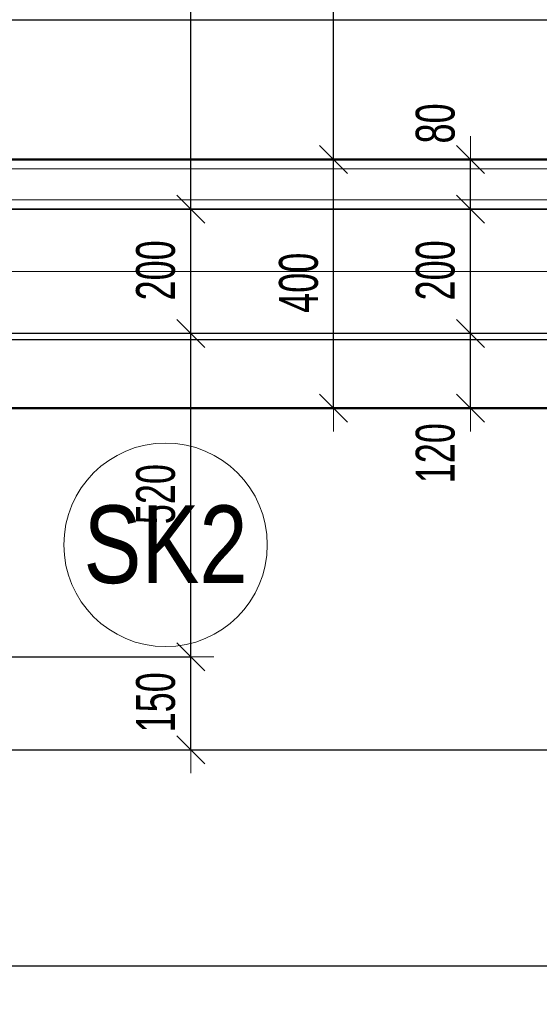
# Model space of a CAD drawing. Header units: millimetres. Extents: x -6145 to 8557, y -96590 to -75675.
# Tile 20 of 29: x 4398 to 5234, y -84709 to -83125. Entities that reach past the tile are written whole.
import ezdxf

# ---------------------------------------------------------------- set-up
doc = ezdxf.new("R2010")
doc.units = ezdxf.units.MM
doc.header["$PDMODE"] = 65
doc.layers.add('XR$1$VSTUPNÍ SCHODIŠTĚ - ZÁKLADY_1', color=7, linetype='Continuous', lineweight=25)
doc.layers.add('XR$2$VSTUPNÍ SCHODY - PUDORYS_1', color=7, linetype='Continuous', lineweight=25)
doc.styles.add('ARIAL', font='ARIAL.TTF')
doc.styles.add('ARIALNARROW', font='ARIALN.TTF')
doc.dimstyles.new('DIMSTYLE_12', dxfattribs={"dimtxt": 100, "dimasz": 150, "dimexe": 0, "dimexo": 0, "dimgap": 50, "dimtad": 2, "dimdec": 0, "dimrnd": 1, "dimzin": 12, "dimdsep": 46, "dimtxsty": 'ARIALNARROW', "dimblk1": 'ALL_ML_STRICH', "dimblk2": 'ALL_ML_STRICH', "dimsah": 1, "dimcen": 0, "dimclrd": 6, "dimclre": 6, "dimclrt": 6, "dimadec": 0, "dimazin": 0, "dimtfac": 1, "dimtdec": 0, "dimtix": 1, "dimtmove": 2, "dimatfit": 3, "dimfxl": 0, "dimtzin": 0, "dimlwd": 0, "dimlwe": 13, "dimarcsym": 0})
doc.dimstyles.new('DIMSTYLE_3', dxfattribs={"dimtxt": 62.5, "dimasz": 75, "dimexe": 0, "dimexo": 0, "dimgap": 31.25, "dimtad": 2, "dimdec": 0, "dimrnd": 5, "dimzin": 12, "dimdsep": 46, "dimtxsty": 'ARIALNARROW', "dimblk1": 'ALL_ML_STRICH', "dimblk2": 'ALL_ML_STRICH', "dimsah": 1, "dimcen": 0, "dimclrd": 6, "dimclre": 6, "dimclrt": 6, "dimadec": 0, "dimazin": 0, "dimtfac": 1, "dimtdec": 0, "dimtix": 1, "dimtmove": 2, "dimatfit": 3, "dimfxl": 0, "dimtzin": 0, "dimlwd": 0, "dimlwe": 13, "dimarcsym": 0})
doc.dimstyles.new('DIMSTYLE_5', dxfattribs={"dimtxt": 62.5, "dimasz": 75, "dimexe": 0, "dimexo": 0, "dimgap": 31.25, "dimtad": 2, "dimdec": 0, "dimrnd": 5, "dimzin": 12, "dimdsep": 46, "dimtxsty": 'ARIALNARROW', "dimblk1": 'ALL_ML_STRICH', "dimblk2": 'ALL_ML_STRICH', "dimsah": 1, "dimcen": 0, "dimclrd": 6, "dimclre": 6, "dimclrt": 6, "dimadec": 0, "dimazin": 0, "dimtfac": 1, "dimtdec": 0, "dimtix": 1, "dimtmove": 2, "dimatfit": 3, "dimfxl": 0, "dimtvp": 1.2, "dimtzin": 0, "dimlwd": 0, "dimlwe": 13, "dimarcsym": 0})
doc.dimstyles.new('DIMSTYLE_8', dxfattribs={"dimtxt": 100, "dimasz": 150, "dimexe": 0, "dimexo": 0, "dimgap": 50, "dimtad": 2, "dimdec": 0, "dimrnd": 5, "dimzin": 12, "dimdsep": 46, "dimtxsty": 'ARIALNARROW', "dimblk1": 'ALL_ML_STRICH', "dimblk2": 'ALL_ML_STRICH', "dimsah": 1, "dimcen": 0, "dimclrd": 6, "dimclre": 6, "dimclrt": 6, "dimadec": 0, "dimazin": 0, "dimtfac": 1, "dimtdec": 0, "dimtix": 1, "dimtmove": 2, "dimatfit": 3, "dimfxl": 0, "dimtzin": 0, "dimlwd": 0, "dimlwe": 18, "dimarcsym": 0})

# ---------------------------------------------------------------- blocks, each defined once
blk = doc.blocks.new('ALL_ML_STRICH')
at = {"color": 0, "linetype": 'ByBlock', "lineweight": -2}
for p, q in [((0, -0.5), (0, 0.5)), ((-0.3, -0.3), (0.3, 0.3)), ((-1, 0), (0.5, 0))]:
    blk.add_line(p, q, dxfattribs=at)
blk = doc.blocks.new('*D48')
at = {"layer": 'DEFPOINTS', "color": 6, "linetype": 'Continuous', "lineweight": 13}
for p in [(5120.1, -83629.4), (5122.8, -83749.4), (5129.6, -83749.4)]:
    blk.add_point(p, dxfattribs=at)
at = {"layer": 'XR$1$VSTUPNÍ SCHODIŠTĚ - ZÁKLADY_1', "color": 6, "linetype": 'Continuous', "lineweight": -2}
for p, q in [((5122.8, -83629.4), (5122.8, -83629.4)), ((5122.8, -83749.4), (5122.8, -83629.4)), ((5122.8, -83749.4), (5122.8, -83749.4))]:
    blk.add_line(p, q, dxfattribs=at)
at = {"layer": 'XR$1$VSTUPNÍ SCHODIŠTĚ - ZÁKLADY_1', "color": 6, "linetype": 'Continuous', "lineweight": 13, "xscale": 75, "yscale": 75, "zscale": 75}
for p, rotation in [((5122.8, -83629.4), 90), ((5122.8, -83749.4), 270)]:
    blk.add_blockref('ALL_ML_STRICH', p, dxfattribs=dict(at, rotation=rotation))
at = {"layer": 'XR$1$VSTUPNÍ SCHODIŠTĚ - ZÁKLADY_1', "color": 6, "linetype": 'Continuous', "lineweight": 13, "insert": (5066.6, -83822), "char_height": 62.5, "width": 152.143, "attachment_point": 5, "rotation": 90, "style": 'ARIALNARROW'}
blk.add_mtext('\\W0.81;\\A1;{120}', dxfattribs=at)
blk = doc.blocks.new('*D49')
at = {"layer": 'DEFPOINTS', "color": 6, "linetype": 'Continuous', "lineweight": 13}
for p in [(5120.1, -83429.4), (5120.1, -83629.4), (5122.8, -83629.4)]:
    blk.add_point(p, dxfattribs=at)
at = {"layer": 'XR$1$VSTUPNÍ SCHODIŠTĚ - ZÁKLADY_1', "color": 6, "linetype": 'Continuous', "lineweight": -2}
for p, q in [((5122.8, -83429.4), (5122.8, -83429.4)), ((5122.8, -83629.4), (5122.8, -83429.4)), ((5122.8, -83629.4), (5122.8, -83629.4))]:
    blk.add_line(p, q, dxfattribs=at)
at = {"layer": 'XR$1$VSTUPNÍ SCHODIŠTĚ - ZÁKLADY_1', "color": 6, "linetype": 'Continuous', "lineweight": 13, "xscale": 75, "yscale": 75, "zscale": 75}
for p, rotation in [((5122.8, -83429.4), 90), ((5122.8, -83629.4), 270)]:
    blk.add_blockref('ALL_ML_STRICH', p, dxfattribs=dict(at, rotation=rotation))
at = {"layer": 'XR$1$VSTUPNÍ SCHODIŠTĚ - ZÁKLADY_1', "color": 6, "linetype": 'Continuous', "lineweight": 13, "insert": (5066.6, -83527.8), "char_height": 62.5, "width": 152.143, "attachment_point": 5, "rotation": 90, "style": 'ARIALNARROW'}
blk.add_mtext('\\W0.81;\\A1;{200}', dxfattribs=at)
blk = doc.blocks.new('*D50')
at = {"layer": 'DEFPOINTS', "color": 6, "linetype": 'Continuous', "lineweight": 13}
for p in [(5128, -83349.4), (5120.1, -83429.4), (5122.8, -83429.4)]:
    blk.add_point(p, dxfattribs=at)
at = {"layer": 'XR$1$VSTUPNÍ SCHODIŠTĚ - ZÁKLADY_1', "color": 6, "linetype": 'Continuous', "lineweight": -2}
for p, q in [((5122.8, -83349.4), (5122.8, -83349.4)), ((5122.8, -83429.4), (5122.8, -83349.4)), ((5122.8, -83429.4), (5122.8, -83429.4))]:
    blk.add_line(p, q, dxfattribs=at)
at = {"layer": 'XR$1$VSTUPNÍ SCHODIŠTĚ - ZÁKLADY_1', "color": 6, "linetype": 'Continuous', "lineweight": 13, "xscale": 75, "yscale": 75, "zscale": 75}
for p, rotation in [((5122.8, -83349.4), 90), ((5122.8, -83429.4), 270)]:
    blk.add_blockref('ALL_ML_STRICH', p, dxfattribs=dict(at, rotation=rotation))
at = {"layer": 'XR$1$VSTUPNÍ SCHODIŠTĚ - ZÁKLADY_1', "color": 6, "linetype": 'Continuous', "lineweight": 13, "insert": (5066.6, -83291.4), "char_height": 62.5, "width": 101.429, "attachment_point": 5, "rotation": 90, "style": 'ARIALNARROW'}
blk.add_mtext('\\W0.81;\\A1;{80}', dxfattribs=at)
blk = doc.blocks.new('*D60')
at = {"layer": 'DEFPOINTS', "color": 6, "linetype": 'Continuous', "lineweight": 13}
for p in [(4661.2, -83349.4), (4902.8, -83749.4), (4902.8, -83749.4)]:
    blk.add_point(p, dxfattribs=at)
at = {"layer": 'XR$1$VSTUPNÍ SCHODIŠTĚ - ZÁKLADY_1', "color": 6, "linetype": 'Continuous', "lineweight": -2}
for p, q in [((4902.8, -83349.4), (4902.8, -83349.4)), ((4902.8, -83749.4), (4902.8, -83349.4)), ((4902.8, -83749.4), (4902.8, -83749.4))]:
    blk.add_line(p, q, dxfattribs=at)
at = {"layer": 'XR$1$VSTUPNÍ SCHODIŠTĚ - ZÁKLADY_1', "color": 6, "linetype": 'Continuous', "lineweight": 13, "xscale": 75, "yscale": 75, "zscale": 75}
for p, rotation in [((4902.8, -83349.4), 90), ((4902.8, -83749.4), 270)]:
    blk.add_blockref('ALL_ML_STRICH', p, dxfattribs=dict(at, rotation=rotation))
at = {"layer": 'XR$1$VSTUPNÍ SCHODIŠTĚ - ZÁKLADY_1', "color": 6, "linetype": 'Continuous', "lineweight": 13, "insert": (4846.6, -83547.8), "char_height": 62.5, "width": 152.143, "attachment_point": 5, "rotation": 90, "style": 'ARIALNARROW'}
blk.add_mtext('\\W0.81;\\A1;{400}', dxfattribs=at)
blk = doc.blocks.new('*D61')
at = {"layer": 'DEFPOINTS', "color": 6, "linetype": 'Continuous', "lineweight": 13}
for p in [(4666, -82129.7), (4661.2, -83349.4), (4902.8, -83349.4)]:
    blk.add_point(p, dxfattribs=at)
at = {"layer": 'XR$1$VSTUPNÍ SCHODIŠTĚ - ZÁKLADY_1', "color": 6, "linetype": 'Continuous', "lineweight": -2}
for p, q in [((4902.8, -82129.7), (4902.8, -82129.7)), ((4902.8, -83349.4), (4902.8, -82129.7)), ((4902.8, -83349.4), (4902.8, -83349.4))]:
    blk.add_line(p, q, dxfattribs=at)
at = {"layer": 'XR$1$VSTUPNÍ SCHODIŠTĚ - ZÁKLADY_1', "color": 6, "linetype": 'Continuous', "lineweight": 13, "xscale": 75, "yscale": 75, "zscale": 75}
for p, rotation in [((4902.8, -82129.7), 90), ((4902.8, -83349.4), 270)]:
    blk.add_blockref('ALL_ML_STRICH', p, dxfattribs=dict(at, rotation=rotation))
at = {"layer": 'XR$1$VSTUPNÍ SCHODIŠTĚ - ZÁKLADY_1', "color": 6, "linetype": 'Continuous', "lineweight": 13, "insert": (4846.6, -82765.2), "char_height": 62.5, "width": 202.857, "attachment_point": 5, "rotation": 90, "style": 'ARIALNARROW'}
blk.add_mtext('\\W0.81;\\A1;{1220}', dxfattribs=at)
blk = doc.blocks.new('*D67')
at = {"layer": 'DEFPOINTS', "color": 6, "linetype": 'Continuous', "lineweight": 13}
for p in [(6682.2, -83629.4), (3972.2, -84299.4), (3972.2, -84646.7)]:
    blk.add_point(p, dxfattribs=at)
at = {"layer": 'XR$1$VSTUPNÍ SCHODIŠTĚ - ZÁKLADY_1', "color": 6, "linetype": 'Continuous', "lineweight": -2}
for p, q in [((3972.2, -84414.8), (3972.2, -84646.7)), ((6682.2, -84479.1), (6682.2, -84646.7)), ((3972.2, -84646.7), (6682.2, -84646.7))]:
    blk.add_line(p, q, dxfattribs=at)
at = {"layer": 'XR$1$VSTUPNÍ SCHODIŠTĚ - ZÁKLADY_1', "color": 6, "linetype": 'Continuous', "lineweight": 13, "xscale": 75, "yscale": 75, "zscale": 75, "rotation": 180}
blk.add_blockref('ALL_ML_STRICH', (3972.2, -84646.7), dxfattribs=at)
at = {"layer": 'XR$1$VSTUPNÍ SCHODIŠTĚ - ZÁKLADY_1', "color": 6, "linetype": 'Continuous', "lineweight": 13, "xscale": 75, "yscale": 75, "zscale": 75}
blk.add_blockref('ALL_ML_STRICH', (6682.2, -84646.7), dxfattribs=at)
at = {"layer": 'XR$1$VSTUPNÍ SCHODIŠTĚ - ZÁKLADY_1', "color": 6, "linetype": 'Continuous', "lineweight": 13, "insert": (5326.5, -84590.4), "char_height": 62.5, "width": 202.857, "attachment_point": 5, "style": 'ARIALNARROW'}
blk.add_mtext('\\W0.81;\\A1;{2710}', dxfattribs=at)
blk = doc.blocks.new('*D70')
at = {"layer": 'DEFPOINTS', "color": 6, "linetype": 'Continuous', "lineweight": 13}
for p in [(6482.2, -83349.4), (4032.2, -84349.4), (4032.2, -84871.7)]:
    blk.add_point(p, dxfattribs=at)
at = {"layer": 'XR$1$VSTUPNÍ SCHODIŠTĚ - ZÁKLADY_1', "color": 6, "linetype": 'Continuous', "lineweight": -2}
for p, q in [((4032.2, -84716.7), (4032.2, -84871.7)), ((6482.2, -84736.4), (6482.2, -84871.7)), ((4032.2, -84871.7), (6482.2, -84871.7))]:
    blk.add_line(p, q, dxfattribs=at)
at = {"layer": 'XR$1$VSTUPNÍ SCHODIŠTĚ - ZÁKLADY_1', "color": 6, "linetype": 'Continuous', "lineweight": 13, "xscale": 75, "yscale": 75, "zscale": 75, "rotation": 180}
blk.add_blockref('ALL_ML_STRICH', (4032.2, -84871.7), dxfattribs=at)
at = {"layer": 'XR$1$VSTUPNÍ SCHODIŠTĚ - ZÁKLADY_1', "color": 6, "linetype": 'Continuous', "lineweight": 13, "xscale": 75, "yscale": 75, "zscale": 75}
blk.add_blockref('ALL_ML_STRICH', (6482.2, -84871.7), dxfattribs=at)
at = {"layer": 'XR$1$VSTUPNÍ SCHODIŠTĚ - ZÁKLADY_1', "color": 6, "linetype": 'Continuous', "lineweight": 13, "insert": (5256.5, -84815.4), "char_height": 62.5, "width": 202.857, "attachment_point": 5, "style": 'ARIALNARROW'}
blk.add_mtext('\\W0.81;\\A1;{2450}', dxfattribs=at)
blk = doc.blocks.new('*D72')
at = {"layer": 'DEFPOINTS', "color": 6, "linetype": 'Continuous', "lineweight": 13}
for p in [(1102.2, -82429.4), (6882.2, -83749.4), (1102.2, -85096.7)]:
    blk.add_point(p, dxfattribs=at)
at = {"layer": 'XR$1$VSTUPNÍ SCHODIŠTĚ - ZÁKLADY_1', "color": 6, "linetype": 'Continuous', "lineweight": -2}
for p, q in [((1102.2, -84954.8), (1102.2, -85096.7)), ((6882.2, -84954.8), (6882.2, -85096.7)), ((1102.2, -85096.7), (6882.2, -85096.7))]:
    blk.add_line(p, q, dxfattribs=at)
at = {"layer": 'XR$1$VSTUPNÍ SCHODIŠTĚ - ZÁKLADY_1', "color": 6, "linetype": 'Continuous', "lineweight": 13, "xscale": 75, "yscale": 75, "zscale": 75, "rotation": 180}
blk.add_blockref('ALL_ML_STRICH', (1102.2, -85096.7), dxfattribs=at)
at = {"layer": 'XR$1$VSTUPNÍ SCHODIŠTĚ - ZÁKLADY_1', "color": 6, "linetype": 'Continuous', "lineweight": 13, "xscale": 75, "yscale": 75, "zscale": 75}
blk.add_blockref('ALL_ML_STRICH', (6882.2, -85096.7), dxfattribs=at)
at = {"layer": 'XR$1$VSTUPNÍ SCHODIŠTĚ - ZÁKLADY_1', "color": 6, "linetype": 'Continuous', "lineweight": 13, "insert": (3991.5, -85040.4), "char_height": 62.5, "width": 202.857, "attachment_point": 5, "style": 'ARIALNARROW'}
blk.add_mtext('\\W0.81;\\A1;{5780}', dxfattribs=at)
blk = doc.blocks.new('*D83')
at = {"layer": 'DEFPOINTS', "color": 6, "linetype": 'Continuous', "lineweight": 13}
for p in [(3972.2, -84149.4), (3972.2, -84299.4), (4672.8, -84299.4)]:
    blk.add_point(p, dxfattribs=at)
at = {"layer": 'XR$1$VSTUPNÍ SCHODIŠTĚ - ZÁKLADY_1', "color": 6, "linetype": 'Continuous', "lineweight": -2}
for p, q in [((4181.8, -84149.4), (4672.8, -84149.4)), ((4672.8, -84299.4), (4672.8, -84149.4)), ((4181.8, -84299.4), (4672.8, -84299.4))]:
    blk.add_line(p, q, dxfattribs=at)
at = {"layer": 'XR$1$VSTUPNÍ SCHODIŠTĚ - ZÁKLADY_1', "color": 6, "linetype": 'Continuous', "lineweight": 13, "xscale": 75, "yscale": 75, "zscale": 75}
for p, rotation in [((4672.8, -84149.4), 90), ((4672.8, -84299.4), 270)]:
    blk.add_blockref('ALL_ML_STRICH', p, dxfattribs=dict(at, rotation=rotation))
at = {"layer": 'XR$1$VSTUPNÍ SCHODIŠTĚ - ZÁKLADY_1', "color": 6, "linetype": 'Continuous', "lineweight": 13, "insert": (4616.6, -84222.8), "char_height": 62.5, "width": 152.143, "attachment_point": 5, "rotation": 90, "style": 'ARIALNARROW'}
blk.add_mtext('\\W0.81;\\A1;{150}', dxfattribs=at)
blk = doc.blocks.new('*D84')
at = {"layer": 'DEFPOINTS', "color": 6, "linetype": 'Continuous', "lineweight": 13}
for p in [(4943.8, -83629.4), (3972.2, -84149.4), (4672.8, -84149.4)]:
    blk.add_point(p, dxfattribs=at)
at = {"layer": 'XR$1$VSTUPNÍ SCHODIŠTĚ - ZÁKLADY_1', "color": 6, "linetype": 'Continuous', "lineweight": -2}
for p, q in [((4672.8, -83629.4), (4672.8, -83629.4)), ((4672.8, -84149.4), (4672.8, -83629.4)), ((4181.8, -84149.4), (4672.8, -84149.4))]:
    blk.add_line(p, q, dxfattribs=at)
at = {"layer": 'XR$1$VSTUPNÍ SCHODIŠTĚ - ZÁKLADY_1', "color": 6, "linetype": 'Continuous', "lineweight": 13, "xscale": 75, "yscale": 75, "zscale": 75}
for p, rotation in [((4672.8, -83629.4), 90), ((4672.8, -84149.4), 270)]:
    blk.add_blockref('ALL_ML_STRICH', p, dxfattribs=dict(at, rotation=rotation))
at = {"layer": 'XR$1$VSTUPNÍ SCHODIŠTĚ - ZÁKLADY_1', "color": 6, "linetype": 'Continuous', "lineweight": 13, "insert": (4616.6, -83887.8), "char_height": 62.5, "width": 152.143, "attachment_point": 5, "rotation": 90, "style": 'ARIALNARROW'}
blk.add_mtext('\\W0.81;\\A1;{520}', dxfattribs=at)
blk = doc.blocks.new('*D85')
at = {"layer": 'DEFPOINTS', "color": 6, "linetype": 'Continuous', "lineweight": 13}
for p in [(4926, -83429.4), (4672.8, -83629.4), (4943.8, -83629.4)]:
    blk.add_point(p, dxfattribs=at)
at = {"layer": 'XR$1$VSTUPNÍ SCHODIŠTĚ - ZÁKLADY_1', "color": 6, "linetype": 'Continuous', "lineweight": -2}
for p, q in [((4672.8, -83429.4), (4672.8, -83429.4)), ((4672.8, -83629.4), (4672.8, -83429.4)), ((4672.8, -83629.4), (4672.8, -83629.4))]:
    blk.add_line(p, q, dxfattribs=at)
at = {"layer": 'XR$1$VSTUPNÍ SCHODIŠTĚ - ZÁKLADY_1', "color": 6, "linetype": 'Continuous', "lineweight": 13, "xscale": 75, "yscale": 75, "zscale": 75}
for p, rotation in [((4672.8, -83429.4), 90), ((4672.8, -83629.4), 270)]:
    blk.add_blockref('ALL_ML_STRICH', p, dxfattribs=dict(at, rotation=rotation))
at = {"layer": 'XR$1$VSTUPNÍ SCHODIŠTĚ - ZÁKLADY_1', "color": 6, "linetype": 'Continuous', "lineweight": 13, "insert": (4616.6, -83527.8), "char_height": 62.5, "width": 152.143, "attachment_point": 5, "rotation": 90, "style": 'ARIALNARROW'}
blk.add_mtext('\\W0.81;\\A1;{200}', dxfattribs=at)
blk = doc.blocks.new('*D86')
at = {"layer": 'DEFPOINTS', "color": 6, "linetype": 'Continuous', "lineweight": 13}
for p in [(4904.3, -81879.4), (4672.8, -83429.4), (4926, -83429.4)]:
    blk.add_point(p, dxfattribs=at)
at = {"layer": 'XR$1$VSTUPNÍ SCHODIŠTĚ - ZÁKLADY_1', "color": 6, "linetype": 'Continuous', "lineweight": -2}
for p, q in [((4672.8, -81879.4), (4672.8, -81879.4)), ((4672.8, -83429.4), (4672.8, -81879.4)), ((4672.8, -83429.4), (4672.8, -83429.4))]:
    blk.add_line(p, q, dxfattribs=at)
at = {"layer": 'XR$1$VSTUPNÍ SCHODIŠTĚ - ZÁKLADY_1', "color": 6, "linetype": 'Continuous', "lineweight": 13, "xscale": 75, "yscale": 75, "zscale": 75}
for p, rotation in [((4672.8, -81879.4), 90), ((4672.8, -83429.4), 270)]:
    blk.add_blockref('ALL_ML_STRICH', p, dxfattribs=dict(at, rotation=rotation))
at = {"layer": 'XR$1$VSTUPNÍ SCHODIŠTĚ - ZÁKLADY_1', "color": 6, "linetype": 'Continuous', "lineweight": 13, "insert": (4616.6, -82680), "char_height": 62.5, "width": 202.857, "attachment_point": 5, "rotation": 90, "style": 'ARIALNARROW'}
blk.add_mtext('\\W0.81;\\A1;{1550}', dxfattribs=at)
blk = doc.blocks.new('KOMPLEXNÍ OBJEKT_6')
at = {"layer": 'XR$2$VSTUPNÍ SCHODY - PUDORYS_1', "color": 5, "linetype": 'Continuous', "lineweight": 13}
for p, q in [((6819, -83364.4), (3707.2, -83364.4)), ((3772.2, -83414.4), (6819, -83414.4))]:
    blk.add_line(p, q, dxfattribs=at)
blk = doc.blocks.new('*D112')
at = {"layer": 'DEFPOINTS', "color": 6, "linetype": 'Continuous', "lineweight": 13}
for p in [(6682.2, -83639.4), (3982.2, -84299.4), (7747, -84299.4)]:
    blk.add_point(p, dxfattribs=at)
at = {"layer": 'XR$2$VSTUPNÍ SCHODY - PUDORYS_1', "color": 6, "linetype": 'Continuous', "lineweight": -2}
for p, q in [((7456.9, -83639.4), (7747, -83639.4)), ((7747, -84299.4), (7747, -83639.4)), ((4495.4, -84299.4), (7747, -84299.4))]:
    blk.add_line(p, q, dxfattribs=at)
at = {"layer": 'XR$2$VSTUPNÍ SCHODY - PUDORYS_1', "color": 6, "linetype": 'Continuous', "lineweight": 13, "xscale": 150, "yscale": 150, "zscale": 150}
for p, rotation in [((7747, -83639.4), 90), ((7747, -84299.4), 270)]:
    blk.add_blockref('ALL_ML_STRICH', p, dxfattribs=dict(at, rotation=rotation))
at = {"layer": 'XR$2$VSTUPNÍ SCHODY - PUDORYS_1', "color": 6, "linetype": 'Continuous', "lineweight": 13, "insert": (7647, -83966.8), "char_height": 100, "width": 243.429, "attachment_point": 5, "rotation": 90, "style": 'ARIALNARROW'}
blk.add_mtext('\\W0.81;\\A1;{660}', dxfattribs=at)
blk = doc.blocks.new('*D137')
at = {"layer": 'DEFPOINTS', "color": 6, "linetype": 'Continuous', "lineweight": 18}
for p in [(6682.2, -83639.4), (3982.2, -84299.4), (3982.2, -85140.6)]:
    blk.add_point(p, dxfattribs=at)
at = {"layer": 'XR$2$VSTUPNÍ SCHODY - PUDORYS_1', "color": 6, "linetype": 'Continuous', "lineweight": -2}
for p, q in [((6682.2, -84453.4), (6682.2, -85140.6)), ((3982.2, -84790.6), (3982.2, -85140.6)), ((3982.2, -85140.6), (6682.2, -85140.6))]:
    blk.add_line(p, q, dxfattribs=at)
at = {"layer": 'XR$2$VSTUPNÍ SCHODY - PUDORYS_1', "color": 6, "linetype": 'Continuous', "lineweight": 18, "xscale": 150, "yscale": 150, "zscale": 150, "rotation": 180}
blk.add_blockref('ALL_ML_STRICH', (3982.2, -85140.6), dxfattribs=at)
at = {"layer": 'XR$2$VSTUPNÍ SCHODY - PUDORYS_1', "color": 6, "linetype": 'Continuous', "lineweight": 18, "xscale": 150, "yscale": 150, "zscale": 150}
blk.add_blockref('ALL_ML_STRICH', (6682.2, -85140.6), dxfattribs=at)
at = {"layer": 'XR$2$VSTUPNÍ SCHODY - PUDORYS_1', "color": 6, "linetype": 'Continuous', "lineweight": 18, "insert": (5331.1, -85040.6), "char_height": 100, "width": 324.571, "attachment_point": 5, "style": 'ARIALNARROW'}
blk.add_mtext('\\W0.81;\\A1;{2700}', dxfattribs=at)
blk = doc.blocks.new('*D141')
at = {"layer": 'DEFPOINTS', "color": 6, "linetype": 'Continuous', "lineweight": 18}
for p in [(3982.2, -83124.2), (3982.2, -83124.5), (6682.2, -83429.4)]:
    blk.add_point(p, dxfattribs=at)
at = {"layer": 'XR$2$VSTUPNÍ SCHODY - PUDORYS_1', "color": 6, "linetype": 'Continuous', "lineweight": -2}
for p, q in [((3982.2, -83124.2), (3982.2, -83124.5)), ((3982.2, -83124.5), (6682.2, -83124.5)), ((6682.2, -83124.5), (6682.2, -83124.5))]:
    blk.add_line(p, q, dxfattribs=at)
at = {"layer": 'XR$2$VSTUPNÍ SCHODY - PUDORYS_1', "color": 6, "linetype": 'Continuous', "lineweight": 18, "xscale": 150, "yscale": 150, "zscale": 150, "rotation": 180}
blk.add_blockref('ALL_ML_STRICH', (3982.2, -83124.5), dxfattribs=at)
at = {"layer": 'XR$2$VSTUPNÍ SCHODY - PUDORYS_1', "color": 6, "linetype": 'Continuous', "lineweight": 18, "xscale": 150, "yscale": 150, "zscale": 150}
blk.add_blockref('ALL_ML_STRICH', (6682.2, -83124.5), dxfattribs=at)
at = {"layer": 'XR$2$VSTUPNÍ SCHODY - PUDORYS_1', "color": 6, "linetype": 'Continuous', "lineweight": 18, "insert": (5331.1, -83024.5), "char_height": 100, "width": 324.571, "attachment_point": 5, "style": 'ARIALNARROW'}
blk.add_mtext('\\W0.81;\\A1;{2700}', dxfattribs=at)

msp = doc.modelspace()

# ---------------------------------------------------------------- linework, layer by layer
at = {"layer": 'XR$1$VSTUPNÍ SCHODIŠTĚ - ZÁKLADY_1', "color": 14, "linetype": 'Continuous', "lineweight": 50}
for p, q in [((6482.2, -83349.4), (4032.2, -83349.4)), ((4032.2, -83749.4), (6882.2, -83749.4))]:
    msp.add_line(p, q, dxfattribs=at)
at = {"layer": 'XR$1$VSTUPNÍ SCHODIŠTĚ - ZÁKLADY_1', "color": 7, "linetype": 'Continuous', "lineweight": 25}
for p, q in [((3772.2, -83429.4), (6682.2, -83429.4)), ((6682.2, -83629.4), (3972.2, -83629.4))]:
    msp.add_line(p, q, dxfattribs=at)
at = {"layer": 'XR$1$VSTUPNÍ SCHODIŠTĚ - ZÁKLADY_1', "color": 7, "linetype": 'Continuous', "lineweight": 13}
msp.add_line((6682.2, -83529.4), (3972.2, -83529.4), dxfattribs=at)
at = {"layer": 'XR$2$VSTUPNÍ SCHODY - PUDORYS_1', "color": 7, "linetype": 'Continuous', "lineweight": 25}
for p, q in [((3772.2, -83429.4), (6682.2, -83429.4)), ((6682.2, -83429.4), (3982.2, -83429.4)), ((6682.2, -83639.4), (3982.2, -83639.4))]:
    msp.add_line(p, q, dxfattribs=at)
at = {"layer": 'XR$2$VSTUPNÍ SCHODY - PUDORYS_1', "color": 3, "linetype": 'Continuous', "lineweight": 13}
msp.add_circle((4632.4, -83969.4), 163.7, dxfattribs=at)

# ---------------------------------------------------------------- block references
at = {"layer": 'XR$2$VSTUPNÍ SCHODY - PUDORYS_1', "color": 5, "linetype": 'Continuous', "lineweight": 13}
msp.add_blockref('KOMPLEXNÍ OBJEKT_6', (0, 0), dxfattribs=at)

# ---------------------------------------------------------------- texts
at = {"layer": 'XR$2$VSTUPNÍ SCHODY - PUDORYS_1', "color": 3, "linetype": 'Continuous', "lineweight": 25, "insert": (4632.4, -83969.4), "char_height": 125, "width": 314.943, "attachment_point": 5, "style": 'ARIAL'}
msp.add_mtext('\\W0.80;SK2', dxfattribs=at)

# ---------------------------------------------------------------- dimensions: what is measured, and where the dimension line sits
at = {"layer": 'XR$1$VSTUPNÍ SCHODIŠTĚ - ZÁKLADY_1', "color": 6, "linetype": 'Continuous', "lineweight": 13}
for base, p1, p2, dimstyle, picture, middle in [((4672.8, -81879.4), (4672.8, -83429.4), (4672.8, -81879.4), 'DIMSTYLE_3', '*D86', (4616.6, -82680)), ((4902.8, -82129.7), (4902.8, -83349.4), (4902.8, -82129.7), 'DIMSTYLE_3', '*D61', (4846.6, -82765.2)), ((5122.8, -83349.4), (5122.8, -83429.4), (5122.8, -83349.4), 'DIMSTYLE_5', '*D50', (5066.6, -83291.4)), ((4902.8, -83349.4), (4902.8, -83749.4), (4902.8, -83349.4), 'DIMSTYLE_3', '*D60', (4846.6, -83547.8)), ((4672.8, -83429.4), (4672.8, -83629.4), (4672.8, -83429.4), 'DIMSTYLE_3', '*D85', (4616.6, -83527.8)), ((5122.8, -83429.4), (5122.8, -83629.4), (5122.8, -83429.4), 'DIMSTYLE_3', '*D49', (5066.6, -83527.8)), ((4672.8, -83629.4), (4181.8, -84149.4), (4672.8, -83629.4), 'DIMSTYLE_3', '*D84', (4616.6, -83887.8)), ((5122.8, -83629.4), (5122.8, -83749.4), (5122.8, -83629.4), 'DIMSTYLE_5', '*D48', (5066.6, -83822)), ((4672.8, -84149.4), (4181.8, -84299.4), (4181.8, -84149.4), 'DIMSTYLE_5', '*D83', (4616.6, -84222.8))]:
    dim = msp.add_linear_dim(base=base, p1=p1, p2=p2, angle=90, dimstyle=dimstyle, override={"dimpost": '<>', "dimclrd": 6, "dimclre": 6, "dimclrt": 6, "dimlwd": 0, "dimlwe": 13}, dxfattribs=at)
    dim.commit()
    dim.dimension.update_dxf_attribs({"geometry": picture, "text_midpoint": middle, "dimtype": 160})
for base, p1, p2, picture, middle in [((6882.2, -85096.7), (1102.2, -84954.8), (6882.2, -84954.8), '*D72', (3991.5, -85040.4)), ((6482.2, -84871.7), (4032.2, -84716.7), (6482.2, -84736.4), '*D70', (5256.5, -84815.4)), ((6682.2, -84646.7), (3972.2, -84414.8), (6682.2, -84479.1), '*D67', (5326.5, -84590.4))]:
    dim = msp.add_linear_dim(base=base, p1=p1, p2=p2, dimstyle='DIMSTYLE_3', override={"dimpost": '<>', "dimclrd": 6, "dimclre": 6, "dimclrt": 6, "dimlwd": 0, "dimlwe": 13}, dxfattribs=at)
    dim.commit()
    dim.dimension.update_dxf_attribs({"geometry": picture, "text_midpoint": middle, "dimtype": 160})
at = {"layer": 'XR$2$VSTUPNÍ SCHODY - PUDORYS_1', "color": 6, "linetype": 'Continuous', "lineweight": 18}
for base, p1, p2, picture, middle in [((6682.2, -83124.5), (3982.2, -83124.2), (6682.2, -83124.5), '*D141', (5331.1, -83024.5)), ((6682.2, -85140.6), (3982.2, -84790.6), (6682.2, -84453.4), '*D137', (5331.1, -85040.6))]:
    dim = msp.add_linear_dim(base=base, p1=p1, p2=p2, dimstyle='DIMSTYLE_8', override={"dimpost": '<>', "dimclrd": 6, "dimclre": 6, "dimclrt": 6, "dimlwd": 0, "dimlwe": 18}, dxfattribs=at)
    dim.commit()
    dim.dimension.update_dxf_attribs({"geometry": picture, "text_midpoint": middle, "dimtype": 160})
at = {"layer": 'XR$2$VSTUPNÍ SCHODY - PUDORYS_1', "color": 6, "linetype": 'Continuous', "lineweight": 13}
dim = msp.add_linear_dim(base=(7747, -83639.4), p1=(4495.4, -84299.4), p2=(7456.9, -83639.4), angle=90, dimstyle='DIMSTYLE_12', override={"dimpost": '<>', "dimclrd": 6, "dimclre": 6, "dimclrt": 6, "dimlwd": 0, "dimlwe": 13}, dxfattribs=at)
dim.commit()
dim.dimension.update_dxf_attribs({"geometry": '*D112', "text_midpoint": (7647, -83966.8), "dimtype": 160})

doc.saveas('drawing.dxf')
